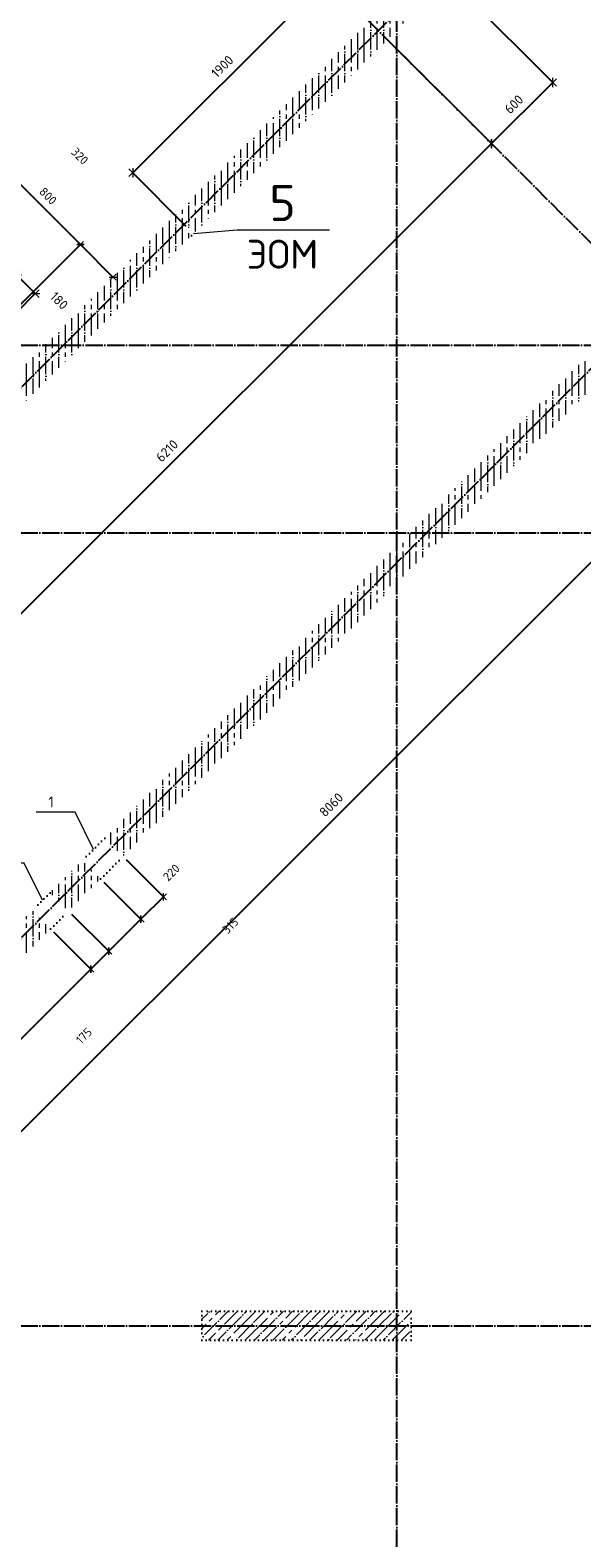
# Model space of a CAD drawing. Header units: millimetres. Extents: x -3057 to 112233, y -2869 to 47508.
# Tile 11 of 48: x 15911 to 19732, y 6929 to 17385. Entities that reach past the tile are written whole.
import ezdxf

# ---------------------------------------------------------------- set-up
doc = ezdxf.new("R2010")
doc.units = ezdxf.units.MM
doc.header["$PDMODE"] = 65
for name, pattern in [('______11', [150, 120, -15, 0, -15]), ('______5', [330, 240, -30, 30, -30]), ('______9', [30, 0, -30])]:
    doc.linetypes.add(name, pattern=pattern)
for name, color, linetype, lineweight in [('Standard', 7, 'Continuous', 25), ('Колонна (2)', 7, 'Continuous', 35), ('Ограждение_ 2D надпись', 7, 'Continuous', 13), ('Размерная линия_ общее', 7, 'Continuous', 13), ('Размерная линия_ общее_1', 7, 'Continuous', 13), ('Стена_ общее', 7, 'Continuous', 35)]:
    doc.layers.add(name, color=color, linetype=linetype, lineweight=lineweight)
doc.layers.add('Осевая линия_ общее', color=7, linetype='______5', lineweight=13, true_color=0xa0a0a0)
doc.styles.add('ARIAL', font='ARIAL.TTF')
doc.styles.add('ISOCPEUR', font='ISOCPEUR')
doc.dimstyles.new('DIMSTYLE_3', dxfattribs={"dimtxt": 66, "dimasz": 75, "dimexe": 0, "dimexo": 0, "dimgap": 33, "dimtad": 2, "dimdec": 0, "dimrnd": 5, "dimzin": 12, "dimdsep": 46, "dimtxsty": 'ISOCPEUR', "dimblk1": 'ALL_ML_STRICH', "dimblk2": 'ALL_ML_STRICH', "dimsah": 1, "dimcen": 0, "dimclrd": 7, "dimclre": 256, "dimclrt": 7, "dimadec": 0, "dimazin": 0, "dimtfac": 1, "dimtdec": 0, "dimtix": 1, "dimtmove": 2, "dimatfit": 3, "dimfxl": 0, "dimtzin": 0, "dimlwd": 0, "dimlwe": -3, "dimarcsym": 0})
doc.dimstyles.new('DIMSTYLE_5', dxfattribs={"dimtxt": 60, "dimasz": 60, "dimexe": 0, "dimexo": 0, "dimgap": 30, "dimtad": 2, "dimdec": 0, "dimrnd": 5, "dimzin": 12, "dimdsep": 46, "dimtxsty": 'ISOCPEUR', "dimblk1": 'ALL_ML_STRICH', "dimblk2": 'ALL_ML_STRICH', "dimsah": 1, "dimcen": 0, "dimclrd": 7, "dimclre": 256, "dimclrt": 7, "dimadec": 0, "dimazin": 0, "dimtfac": 1, "dimtdec": 0, "dimtix": 1, "dimtmove": 2, "dimatfit": 3, "dimfxl": 0, "dimtzin": 0, "dimlwd": 0, "dimlwe": -3, "dimarcsym": 0})
doc.dimstyles.new('DIMSTYLE_7', dxfattribs={"dimtxt": 66, "dimasz": 75, "dimexe": 0, "dimexo": 0, "dimgap": 33, "dimtad": 2, "dimdec": 0, "dimrnd": 5, "dimzin": 12, "dimdsep": 46, "dimtxsty": 'ISOCPEUR', "dimblk1": 'ALL_ML_STRICH', "dimblk2": 'ALL_ML_STRICH', "dimsah": 1, "dimcen": 0, "dimclrd": 7, "dimclre": 256, "dimclrt": 7, "dimadec": 0, "dimazin": 0, "dimtfac": 1, "dimtdec": 0, "dimtix": 1, "dimtmove": 2, "dimatfit": 3, "dimfxl": 0, "dimtvp": 1.2, "dimtzin": 0, "dimlwd": 0, "dimlwe": -3, "dimarcsym": 0})
pattern_1 = [(90, (0, 0), (-90, 6e-15), [120, -15, 0, -15]), (90, (-45, 6e-15), (-90, 6e-15), [240, -30, 30, -30])]

# ---------------------------------------------------------------- blocks, each defined once
blk = doc.blocks.new('ALL_ML_STRICH')
at = {"color": 0, "linetype": 'ByBlock', "lineweight": -2}
for p, q in [((-1, 0), (0.5, 0)), ((-0.3, -0.3), (0.3, 0.3)), ((0, -0.5), (0, 0.5))]:
    blk.add_line(p, q, dxfattribs=at)
blk = doc.blocks.new('*D80')
at = {"layer": 'DEFPOINTS', "color": 7, "linetype": 'Continuous', "lineweight": 13, "transparency": 33554687}
for p in [(18066, 17637), (16621, 16396), (17007, 16010)]:
    blk.add_point(p, dxfattribs=at)
at = {"layer": 'Размерная линия_ общее', "color": 7, "linetype": 'Continuous', "lineweight": -2, "transparency": 33554687}
blk.add_line((16621, 16396), (17964, 17739), dxfattribs=at)
at = {"layer": 'Размерная линия_ общее', "color": 253, "linetype": 'Continuous', "lineweight": -2, "true_color": 0xa0a0a0, "transparency": 33554687}
for p, q in [((18052, 17652), (17964, 17739)), ((16992, 16024), (16621, 16396))]:
    blk.add_line(p, q, dxfattribs=at)
at = {"layer": 'Размерная линия_ общее', "color": 7, "linetype": 'Continuous', "lineweight": 13, "transparency": 33554687, "yscale": 75, "zscale": 75}
for p, xscale, rotation in [((17964, 17739), 75.00000000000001, 45), ((16621, 16396), 75, 225)]:
    blk.add_blockref('ALL_ML_STRICH', p, dxfattribs=dict(at, xscale=xscale, rotation=rotation))
at = {"layer": 'Размерная линия_ общее', "color": 7, "linetype": 'Continuous', "lineweight": 13, "transparency": 33554687, "insert": (17241, 17133), "char_height": 66, "width": 264, "attachment_point": 5, "rotation": 45, "style": 'ISOCPEUR'}
blk.add_mtext('\\A1;{1900}', dxfattribs=at)
blk = doc.blocks.new('СЛОЖНЫЙ_ОБЪЕКТ_1')
at = {"layer": 'Осевая линия_ общее', "color": 253, "linetype": '______11', "lineweight": -3, "true_color": 0xa0a0a0, "transparency": 33554687}
for p, q in [((21087, 14617), (14624, 21080)), ((18450, -2590), (18450, 20630)), ((3543, 2603), (20705, 19765)), ((5452, 694), (22614, 17855)), ((-2770, 15200), (26050, 15200)), ((-2770, 13900), (26050, 13900)), ((-2770, 8400), (26050, 8400))]:
    blk.add_line(p, q, dxfattribs=at)
blk = doc.blocks.new('*D136')
at = {"layer": 'DEFPOINTS', "color": 7, "linetype": 'Continuous', "lineweight": 13, "transparency": 33554687}
for p in [(20439, 15264), (14595, 9710), (15203, 9102)]:
    blk.add_point(p, dxfattribs=at)
at = {"layer": 'Размерная линия_ общее', "color": 253, "linetype": 'Continuous', "lineweight": -2, "true_color": 0xa0a0a0, "transparency": 33554687}
for p, q in [((20453, 15250), (20902, 14801)), ((14609, 9695), (15203, 9102))]:
    blk.add_line(p, q, dxfattribs=at)
at = {"layer": 'Размерная линия_ общее', "color": 7, "linetype": 'Continuous', "lineweight": -2, "transparency": 33554687}
blk.add_line((15203, 9102), (20902, 14801), dxfattribs=at)
at = {"layer": 'Размерная линия_ общее', "color": 7, "linetype": 'Continuous', "lineweight": 13, "transparency": 33554687, "yscale": 75, "zscale": 75}
for p, xscale, rotation in [((20902, 14801), 75, 44.99999999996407), ((15203, 9102), 75.00000000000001, 224.9999999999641)]:
    blk.add_blockref('ALL_ML_STRICH', p, dxfattribs=dict(at, xscale=xscale, rotation=rotation))
at = {"layer": 'Размерная линия_ общее', "color": 7, "linetype": 'Continuous', "lineweight": 13, "transparency": 33554687, "insert": (17996, 12013), "char_height": 66, "width": 264, "attachment_point": 5, "rotation": 45, "style": 'ISOCPEUR'}
blk.add_mtext('\\A1;{8060}', dxfattribs=at)
blk = doc.blocks.new('*D143')
at = {"layer": 'DEFPOINTS', "color": 7, "linetype": 'Continuous', "lineweight": 13, "transparency": 33554687}
for p in [(18385, 17318), (13994, 12927), (14714, 12207)]:
    blk.add_point(p, dxfattribs=at)
at = {"layer": 'Размерная линия_ общее', "color": 253, "linetype": 'Continuous', "lineweight": -2, "true_color": 0xa0a0a0, "transparency": 33554687}
for p, q in [((18400, 17304), (19106, 16598)), ((14008, 12913), (14714, 12207))]:
    blk.add_line(p, q, dxfattribs=at)
at = {"layer": 'Размерная линия_ общее', "color": 7, "linetype": 'Continuous', "lineweight": -2, "transparency": 33554687}
blk.add_line((14714, 12207), (19106, 16598), dxfattribs=at)
at = {"layer": 'Размерная линия_ общее', "color": 7, "linetype": 'Continuous', "lineweight": 13, "transparency": 33554687, "xscale": 75, "yscale": 75, "zscale": 75}
for p, rotation in [((19106, 16598), 44.99999999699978), ((14714, 12207), 224.9999999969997)]:
    blk.add_blockref('ALL_ML_STRICH', p, dxfattribs=dict(at, rotation=rotation))
at = {"layer": 'Размерная линия_ общее', "color": 7, "linetype": 'Continuous', "lineweight": 13, "transparency": 33554687, "insert": (16858, 14468), "char_height": 66, "width": 264, "attachment_point": 5, "rotation": 45, "style": 'ISOCPEUR'}
blk.add_mtext('\\A1;{6210}', dxfattribs=at)
blk = doc.blocks.new('*D144')
at = {"layer": 'DEFPOINTS', "color": 7, "linetype": 'Continuous', "lineweight": 13, "transparency": 33554687}
for p in [(18810, 17742), (18385, 17318), (19106, 16598)]:
    blk.add_point(p, dxfattribs=at)
at = {"layer": 'Размерная линия_ общее', "color": 253, "linetype": 'Continuous', "lineweight": -2, "true_color": 0xa0a0a0, "transparency": 33554687}
for p, q in [((18824, 17728), (19530, 17022)), ((18400, 17304), (19106, 16598))]:
    blk.add_line(p, q, dxfattribs=at)
at = {"layer": 'Размерная линия_ общее', "color": 7, "linetype": 'Continuous', "lineweight": -2, "transparency": 33554687}
blk.add_line((19106, 16598), (19530, 17022), dxfattribs=at)
at = {"layer": 'Размерная линия_ общее', "color": 7, "linetype": 'Continuous', "lineweight": 13, "transparency": 33554687, "xscale": 75, "yscale": 75, "zscale": 75}
for p, rotation in [((19530, 17022), 44.99999999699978), ((19106, 16598), 224.9999999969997)]:
    blk.add_blockref('ALL_ML_STRICH', p, dxfattribs=dict(at, rotation=rotation))
at = {"layer": 'Размерная линия_ общее', "color": 7, "linetype": 'Continuous', "lineweight": 13, "transparency": 33554687, "insert": (19261, 16871), "char_height": 66, "width": 198, "attachment_point": 5, "rotation": 45, "style": 'ISOCPEUR'}
blk.add_mtext('\\A1;{600}', dxfattribs=at)
blk = doc.blocks.new('*D157')
at = {"layer": 'DEFPOINTS', "color": 7, "linetype": 'Continuous', "lineweight": 13, "transparency": 33554687}
for p in [(15692, 16464), (15104, 15876), (15670, 15310)]:
    blk.add_point(p, dxfattribs=at)
at = {"layer": 'Размерная линия_ общее_1', "color": 253, "linetype": 'Continuous', "lineweight": -2, "true_color": 0xa0a0a0, "transparency": 33554687}
for p, q in [((15126, 15897), (15692, 16464)), ((15691, 15331), (16258, 15898))]:
    blk.add_line(p, q, dxfattribs=at)
at = {"layer": 'Размерная линия_ общее_1', "color": 7, "linetype": 'Continuous', "lineweight": -2, "transparency": 33554687}
blk.add_line((15692, 16464), (16258, 15898), dxfattribs=at)
at = {"layer": 'Размерная линия_ общее_1', "color": 7, "linetype": 'Continuous', "lineweight": 13, "transparency": 33554687, "xscale": 60, "yscale": 60, "zscale": 60}
for p, rotation in [((15692, 16464), 134.9999999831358), ((16258, 15898), 314.9999999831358)]:
    blk.add_blockref('ALL_ML_STRICH', p, dxfattribs=dict(at, rotation=rotation))
at = {"layer": 'Размерная линия_ общее_1', "color": 7, "linetype": 'Continuous', "lineweight": 13, "transparency": 33554687, "insert": (16034, 16235), "char_height": 60, "width": 180, "attachment_point": 5, "rotation": 315, "style": 'ISOCPEUR'}
blk.add_mtext('\\A1;{800}', dxfattribs=at)
blk = doc.blocks.new('*D158')
at = {"layer": 'DEFPOINTS', "color": 7, "linetype": 'Continuous', "lineweight": 13, "transparency": 33554687}
for p in [(16258, 15898), (16480, 15667), (15670, 15310)]:
    blk.add_point(p, dxfattribs=at)
at = {"layer": 'Размерная линия_ общее_1', "color": 253, "linetype": 'Continuous', "lineweight": -2, "true_color": 0xa0a0a0, "transparency": 33554687}
for p, q in [((15691, 15331), (16258, 15898)), ((16484, 15672), (16484, 15672))]:
    blk.add_line(p, q, dxfattribs=at)
at = {"layer": 'Размерная линия_ общее_1', "color": 7, "linetype": 'Continuous', "lineweight": -2, "transparency": 33554687}
blk.add_line((16258, 15898), (16484, 15672), dxfattribs=at)
at = {"layer": 'Размерная линия_ общее_1', "color": 7, "linetype": 'Continuous', "lineweight": 13, "transparency": 33554687, "xscale": 60, "yscale": 60, "zscale": 60}
for p, rotation in [((16258, 15898), 134.9999999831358), ((16484, 15672), 314.9999999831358)]:
    blk.add_blockref('ALL_ML_STRICH', p, dxfattribs=dict(at, rotation=rotation))
at = {"layer": 'Размерная линия_ общее_1', "color": 7, "linetype": 'Continuous', "lineweight": 13, "transparency": 33554687, "insert": (16254, 16512), "char_height": 60, "width": 180, "attachment_point": 5, "rotation": 315, "style": 'ISOCPEUR'}
blk.add_mtext('\\A1;{320}', dxfattribs=at)
blk = doc.blocks.new('*D162')
at = {"layer": 'DEFPOINTS', "color": 7, "linetype": 'Continuous', "lineweight": 13, "transparency": 33554687}
for p in [(15819, 15685), (15557, 15423), (15684, 15296)]:
    blk.add_point(p, dxfattribs=at)
at = {"layer": 'Размерная линия_ общее', "color": 253, "linetype": 'Continuous', "lineweight": -2, "true_color": 0xa0a0a0, "transparency": 33554687}
for p, q in [((15571, 15437), (15819, 15685)), ((15698, 15310), (15946, 15558))]:
    blk.add_line(p, q, dxfattribs=at)
at = {"layer": 'Размерная линия_ общее', "color": 7, "linetype": 'Continuous', "lineweight": -2, "transparency": 33554687}
blk.add_line((15819, 15685), (15946, 15558), dxfattribs=at)
at = {"layer": 'Размерная линия_ общее', "color": 7, "linetype": 'Continuous', "lineweight": 13, "transparency": 33554687, "xscale": 75, "yscale": 75, "zscale": 75}
for p, rotation in [((15819, 15685), 134.9999999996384), ((15946, 15558), 314.9999999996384)]:
    blk.add_blockref('ALL_ML_STRICH', p, dxfattribs=dict(at, rotation=rotation))
at = {"layer": 'Размерная линия_ общее', "color": 7, "linetype": 'Continuous', "lineweight": 13, "transparency": 33554687, "insert": (16111, 15509), "char_height": 66, "width": 198, "attachment_point": 5, "rotation": 315, "style": 'ISOCPEUR'}
blk.add_mtext('\\A1;{180}', dxfattribs=at)
blk = doc.blocks.new('*D378')
at = {"layer": 'DEFPOINTS', "color": 7, "linetype": 'Continuous', "lineweight": 13, "transparency": 33554687}
for p in [(16554, 11654), (16398, 11499), (16833, 11375)]:
    blk.add_point(p, dxfattribs=at)
at = {"layer": 'Размерная линия_ общее_1', "color": 253, "linetype": 'Continuous', "lineweight": -2, "true_color": 0xa0a0a0, "transparency": 33554687}
for p, q in [((16575, 11633), (16833, 11375)), ((16420, 11477), (16678, 11219))]:
    blk.add_line(p, q, dxfattribs=at)
at = {"layer": 'Размерная линия_ общее_1', "color": 7, "linetype": 'Continuous', "lineweight": -2, "transparency": 33554687}
blk.add_line((16833, 11375), (16678, 11219), dxfattribs=at)
at = {"layer": 'Размерная линия_ общее_1', "color": 7, "linetype": 'Continuous', "lineweight": 13, "transparency": 33554687, "xscale": 60, "yscale": 60, "zscale": 60}
for p, rotation in [((16833, 11375), 45.0000000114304), ((16678, 11219), 225.0000000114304)]:
    blk.add_blockref('ALL_ML_STRICH', p, dxfattribs=dict(at, rotation=rotation))
at = {"layer": 'Размерная линия_ общее_1', "color": 7, "linetype": 'Continuous', "lineweight": 13, "transparency": 33554687, "insert": (16889, 11543), "char_height": 60, "width": 180, "attachment_point": 5, "rotation": 45, "style": 'ISOCPEUR'}
blk.add_mtext('\\A1;{220}', dxfattribs=at)
blk = doc.blocks.new('*D379')
at = {"layer": 'DEFPOINTS', "color": 7, "linetype": 'Continuous', "lineweight": 13, "transparency": 33554687}
for p in [(16398, 11499), (16176, 11276), (16678, 11219)]:
    blk.add_point(p, dxfattribs=at)
at = {"layer": 'Размерная линия_ общее_1', "color": 253, "linetype": 'Continuous', "lineweight": -2, "true_color": 0xa0a0a0, "transparency": 33554687}
for p, q in [((16420, 11477), (16678, 11219)), ((16197, 11255), (16455, 10997))]:
    blk.add_line(p, q, dxfattribs=at)
at = {"layer": 'Размерная линия_ общее_1', "color": 7, "linetype": 'Continuous', "lineweight": -2, "transparency": 33554687}
blk.add_line((16678, 11219), (16455, 10997), dxfattribs=at)
at = {"layer": 'Размерная линия_ общее_1', "color": 7, "linetype": 'Continuous', "lineweight": 13, "transparency": 33554687, "xscale": 60, "yscale": 60, "zscale": 60}
for p, rotation in [((16678, 11219), 45.0000000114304), ((16455, 10997), 225.0000000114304)]:
    blk.add_blockref('ALL_ML_STRICH', p, dxfattribs=dict(at, rotation=rotation))
at = {"layer": 'Размерная линия_ общее_1', "color": 7, "linetype": 'Continuous', "lineweight": 13, "transparency": 33554687, "insert": (17297, 11174), "char_height": 60, "width": 180, "attachment_point": 5, "rotation": 45, "style": 'ISOCPEUR'}
blk.add_mtext('\\A1;{315}', dxfattribs=at)
blk = doc.blocks.new('*D380')
at = {"layer": 'DEFPOINTS', "color": 7, "linetype": 'Continuous', "lineweight": 13, "transparency": 33554687}
for p in [(16176, 11276), (16052, 11152), (16455, 10997)]:
    blk.add_point(p, dxfattribs=at)
at = {"layer": 'Размерная линия_ общее_1', "color": 253, "linetype": 'Continuous', "lineweight": -2, "true_color": 0xa0a0a0, "transparency": 33554687}
for p, q in [((16197, 11255), (16455, 10997)), ((16073, 11131), (16331, 10873))]:
    blk.add_line(p, q, dxfattribs=at)
at = {"layer": 'Размерная линия_ общее_1', "color": 7, "linetype": 'Continuous', "lineweight": -2, "transparency": 33554687}
blk.add_line((16455, 10997), (16331, 10873), dxfattribs=at)
at = {"layer": 'Размерная линия_ общее_1', "color": 7, "linetype": 'Continuous', "lineweight": 13, "transparency": 33554687, "xscale": 60, "yscale": 60, "zscale": 60}
for p, rotation in [((16455, 10997), 45.0000000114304), ((16331, 10873), 225.0000000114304)]:
    blk.add_blockref('ALL_ML_STRICH', p, dxfattribs=dict(at, rotation=rotation))
at = {"layer": 'Размерная линия_ общее_1', "color": 7, "linetype": 'Continuous', "lineweight": 13, "transparency": 33554687, "insert": (16283, 10410), "char_height": 60, "width": 180, "attachment_point": 5, "rotation": 45, "style": 'ISOCPEUR'}
blk.add_mtext('\\A1;{175}', dxfattribs=at)
blk = doc.blocks.new('*D381')
at = {"layer": 'DEFPOINTS', "color": 7, "linetype": 'Continuous', "lineweight": 13, "transparency": 33554687}
for p in [(16052, 11152), (16331, 10873), (14539, 9653)]:
    blk.add_point(p, dxfattribs=at)
at = {"layer": 'Размерная линия_ общее_1', "color": 253, "linetype": 'Continuous', "lineweight": -2, "true_color": 0xa0a0a0, "transparency": 33554687}
for p, q in [((16073, 11131), (16331, 10873)), ((14560, 9632), (14825, 9367))]:
    blk.add_line(p, q, dxfattribs=at)
at = {"layer": 'Размерная линия_ общее_1', "color": 7, "linetype": 'Continuous', "lineweight": -2, "transparency": 33554687}
blk.add_line((16331, 10873), (14825, 9367), dxfattribs=at)
at = {"layer": 'Размерная линия_ общее_1', "color": 7, "linetype": 'Continuous', "lineweight": 13, "transparency": 33554687, "xscale": 60, "yscale": 60, "zscale": 60}
for p, rotation in [((16331, 10873), 45.0000000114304), ((14825, 9367), 225.0000000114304)]:
    blk.add_blockref('ALL_ML_STRICH', p, dxfattribs=dict(at, rotation=rotation))
at = {"layer": 'Размерная линия_ общее_1', "color": 7, "linetype": 'Continuous', "lineweight": 13, "transparency": 33554687, "insert": (15528, 10183), "char_height": 60, "width": 240, "attachment_point": 5, "rotation": 45, "style": 'ISOCPEUR'}
blk.add_mtext('\\A1;{2130}', dxfattribs=at)

msp = doc.modelspace()

# ---------------------------------------------------------------- hatches: boundary and pattern name
at = {"layer": 'Колонна (2)', "lineweight": 18, "transparency": 33554687}
h = msp.add_hatch(dxfattribs=at)
h.set_pattern_fill('__________539', color=256, scale=30, style=0, pattern_type=2)
h.set_pattern_definition([(45, (0, 0), (-63.6396, 63.6396), [120, -15, 0, -15]), (45, (-31.82, 31.82), (-63.6396, 63.6396), [240, -30, 30, -30])])
h.paths.add_polyline_path([(17100, 8300), (18550, 8300), (18550, 8500), (17100, 8500)], flags=0)
at = {"layer": 'Стена_ общее', "linetype": 'Continuous', "lineweight": 18, "transparency": 33554687}
h = msp.add_hatch(dxfattribs=at)
h.set_pattern_fill('__________541', scale=30, style=0, pattern_type=2)
h.set_pattern_definition(pattern_1)
h.paths.add_polyline_path([(14637.8, 13570.4), (17027.8, 15960.5), (16992.4, 15995.8), (17020.7, 16024.1), (17056.1, 15988.7), (18809.7, 17742.4), (18682.4, 17869.6), (14510.5, 13697.7)], flags=0)
h = msp.add_hatch(dxfattribs=at)
h.set_pattern_fill('__________541', scale=30, style=0, pattern_type=2)
h.set_pattern_definition(pattern_1)
h.paths.add_polyline_path([(20598.7, 15953.4), (16426.7, 11781.4), (16554, 11654.2), (20725.9, 15826.1)], flags=0)
h = msp.add_hatch(dxfattribs=at)
h.set_pattern_fill('__________541', scale=30, style=0, pattern_type=2)
h.set_pattern_definition(pattern_1)
h.paths.add_polyline_path([(16175.7, 11275.9), (16398.4, 11498.6), (16271.2, 11625.9), (16048.4, 11403.1)], flags=0)
h = msp.add_hatch(dxfattribs=at)
h.set_pattern_fill('__________541', scale=30, style=0, pattern_type=2)
h.set_pattern_definition(pattern_1)
h.paths.add_polyline_path([(15924.7, 11279.4), (14418.5, 9773.3), (14545.8, 9646), (16052, 11152.1)], flags=0)

# ---------------------------------------------------------------- linework, layer by layer
at = {"layer": 'Колонна (2)', "color": 7, "linetype": '______9', "lineweight": -3, "transparency": 33554687}
for p, q in [((18550, 8500), (17100, 8500)), ((17100, 8500), (17100, 8300)), ((18550, 8300), (18550, 8500)), ((17100, 8300), (18550, 8300))]:
    msp.add_line(p, q, dxfattribs=at)
at = {"layer": 'Ограждение_ 2D надпись', "color": 7, "linetype": 'Continuous', "lineweight": 13, "transparency": 33554687}
msp.add_lwpolyline([(17041.9, 15974.6), (17343.5, 16001.2), (17983.5, 16001.2)], dxfattribs=at)
at = {"layer": 'Осевая линия_ общее', "color": 7, "linetype": 'Continuous', "lineweight": 13, "transparency": 33554687}
for points in [[(16349, 11703.7), (16221.6, 11961.7), (15951.6, 11961.7)], [(15995.7, 11350.4), (15868.3, 11608.4), (15598.3, 11608.4)]]:
    msp.add_lwpolyline(points, dxfattribs=at)
at = {"layer": 'Стена_ общее', "color": 7, "linetype": '______9', "lineweight": -3, "transparency": 33554687}
for p, q in [((17027.8, 15960.5), (17056.1, 15988.7)), ((16426.7, 11781.4), (16271.2, 11625.9)), ((16426.7, 11781.4), (16271.2, 11625.9)), ((16398.4, 11498.6), (16554, 11654.2)), ((16398.4, 11498.6), (16554, 11654.2)), ((16048.4, 11403.1), (15924.7, 11279.4)), ((16048.4, 11403.1), (15924.7, 11279.4)), ((16052, 11152.1), (16175.7, 11275.9)), ((16052, 11152.1), (16175.7, 11275.9))]:
    msp.add_line(p, q, dxfattribs=at)

# ---------------------------------------------------------------- block references
at = {"layer": 'Осевая линия_ общее', "color": 253, "linetype": '______11', "lineweight": -3, "true_color": 0xa0a0a0, "transparency": 33554687}
msp.add_blockref('СЛОЖНЫЙ_ОБЪЕКТ_1', (0, 0), dxfattribs=at)

# ---------------------------------------------------------------- texts
at = {"layer": 'Standard', "color": 7, "linetype": 'Continuous', "lineweight": 25, "transparency": 33554687, "insert": (16036.9, 11995.2), "char_height": 75, "width": 58.333, "attachment_point": 7, "style": 'ISOCPEUR'}
msp.add_mtext('\\A1;{\\fISOCPEUR|i0|b0;\\H75.000000;\\W1.000000;\\C7;1}\\P', dxfattribs=at)
at = {"layer": 'Ограждение_ 2D надпись', "color": 7, "linetype": 'Continuous', "lineweight": 13, "transparency": 33554687}
for s, insert, char_height, width, attachment_point, style in [('}\\P', (16175.5, 16287.3), 60, 67.731, 2, 'ARIAL'), ('\\A1;{\\fISOCPEUR|i0|b0;\\H250.000000;\\W1.000000;\\C7;5}\\P', (17658.5, 16061.2), 75, 272.222, 8, 'ISOCPEUR'), ('\\A1;{\\fISOCPEUR|i0|b0;\\H200.000000;\\W1.000000;\\C7;ЭОМ}\\P', (17658.5, 15931.2), 60, 592.593, 2, 'ISOCPEUR'), ('}\\P', (19394.9, 13713.5), 60, 67.731, 2, 'ARIAL')]:
    msp.add_mtext(s, dxfattribs=dict(at, insert=insert, char_height=char_height, width=width, attachment_point=attachment_point, style=style))

# ---------------------------------------------------------------- dimensions: what is measured, and where the dimension line sits
at = {"layer": 'Размерная линия_ общее', "color": 7, "linetype": 'Continuous', "lineweight": 13, "transparency": 33554687}
for base, p1, p2, angle, dimstyle, picture, middle in [((17964.2, 17739.3), (16992.4, 16024.1), (18052, 17651.6), 45, 'DIMSTYLE_3', '*D80', (17240.8, 17133.3)), ((19529.8, 17022.3), (18399.6, 17304), (18823.8, 17728.2), 45, 'DIMSTYLE_3', '*D144', (19261.3, 16871.2)), ((19105.5, 16598), (14008.4, 12912.8), (18399.6, 17304), 45, 'DIMSTYLE_3', '*D143', (16858.3, 14468.1)), ((15946.4, 15557.9), (15571.1, 15437.2), (15698.4, 15309.9), 315, 'DIMSTYLE_7', '*D162', (16111.4, 15509.1)), ((20902.3, 14801.2), (14609.5, 9695.5), (20453.3, 15250.2), 45, 'DIMSTYLE_3', '*D136', (17996.3, 12012.6))]:
    dim = msp.add_linear_dim(base=base, p1=p1, p2=p2, angle=angle, dimstyle=dimstyle, override={"dimpost": '<>', "dimclrd": 7, "dimclre": 253, "dimclrt": 7, "dimlwd": 0, "dimlwe": 65533}, dxfattribs=at)
    dim.commit()
    dim.dimension.update_dxf_attribs({"geometry": picture, "text_midpoint": middle, "dimtype": 160})
at = {"layer": 'Размерная линия_ общее_1', "color": 7, "linetype": 'Continuous', "lineweight": 13, "transparency": 33554687}
for base, p1, p2, angle, picture, middle in [((16484.5, 15671.7), (15691.3, 15331.1), (16484.5, 15671.7), 315, '*D158', (16253.6, 16512.2)), ((16258.2, 15898), (15125.7, 15896.8), (15691.3, 15331.1), 315, '*D157', (16034, 16235.3)), ((16677.8, 11219.3), (16575.2, 11633), (16419.7, 11477.4), 225, '*D378', (16888.9, 11543.2)), ((16455, 10996.6), (16419.7, 11477.4), (16196.9, 11254.7), 225, '*D379', (17296.8, 11173.7)), ((16331.3, 10872.8), (16196.9, 11254.7), (16073.2, 11130.9), 225, '*D380', (16282.9, 10410.1)), ((14825.1, 9366.7), (16073.2, 11130.9), (14560, 9631.8), 225, '*D381', (15528, 10182.7))]:
    dim = msp.add_linear_dim(base=base, p1=p1, p2=p2, angle=angle, dimstyle='DIMSTYLE_5', override={"dimpost": '<>', "dimclrd": 7, "dimclre": 253, "dimclrt": 7, "dimlwd": 0, "dimlwe": 65533}, dxfattribs=at)
    dim.commit()
    dim.dimension.update_dxf_attribs({"geometry": picture, "text_midpoint": middle, "dimtype": 160})

doc.saveas('drawing.dxf')
